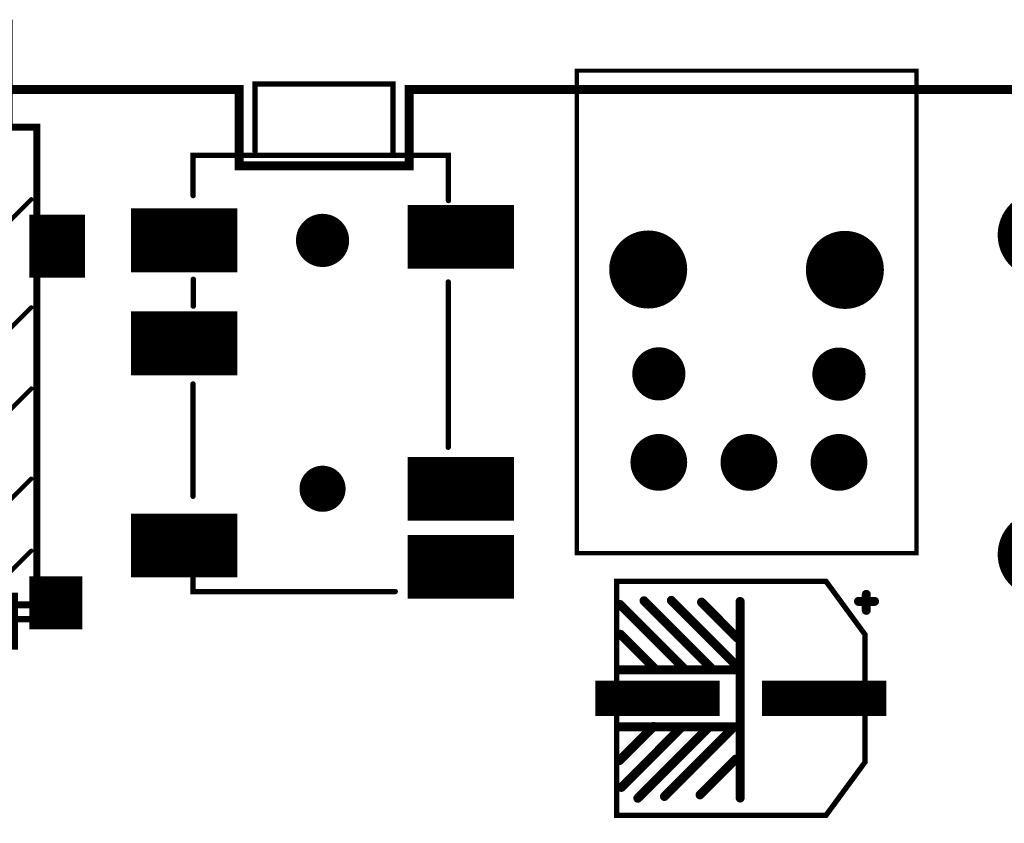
# Model space of a CAD drawing. Extents: x -1 to 179, y 0 to 119.
# Tile 8 of 23: x 43 to 71, y 97 to 119. Entities that reach past the tile are written whole.
import ezdxf

# ---------------------------------------------------------------- set-up
doc = ezdxf.new("R2010")
doc.units = 0
for name, color, linetype in [('BOARD_OUTLINE_00', 254, 'CONTINUOUS'), ('DRIL_NPLTE_THRU_01', 3, 'CONTINUOUS'), ('DRIL_NPLTE_THRU_02', 23, 'CONTINUOUS'), ('DRIL_NPLTE_THRU_03', 6, 'CONTINUOUS'), ('DRIL_NPLTE_THRU_04', 176, 'CONTINUOUS'), ('DRIL_PLTE_THRU_01', 3, 'CONTINUOUS'), ('DRIL_PLTE_THRU_02', 23, 'CONTINUOUS'), ('DRIL_PLTE_THRU_03', 6, 'CONTINUOUS'), ('DRIL_PLTE_THRU_04', 176, 'CONTINUOUS'), ('DRIL_SYMBOL', 254, 'CONTINUOUS'), ('PADS_BOT', 5, 'CONTINUOUS'), ('PADS_INNER', 96, 'CONTINUOUS'), ('PADS_TOP', 96, 'CONTINUOUS'), ('PADS_XR_125', 183, 'CONTINUOUS'), ('PART_TOP_2DLINE_00', 2, 'CONTINUOUS'), ('PART_TOP_2DLINE_01', 2, 'CONTINUOUS')]:
    doc.layers.add(name, color=color, linetype=linetype)

# ---------------------------------------------------------------- blocks, each defined once
blk = doc.blocks.new('BOARD_56')
at = {"layer": 'BOARD_OUTLINE_00', "const_width": 0.254}
blk.add_lwpolyline([(4, 0, -0.414213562), (7, -3), (7, -114.448986, -0.414213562), (4.008986, -117.44), (-168.0139, -117.44, -0.414213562), (-171, -114.4539), (-171, -3, -0.414213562), (-168, 0), (-121.8, 0), (-121.8, -2.149), (-117, -2.149), (-117, -0.000234), (-14.327606, -0.000234), (-14.327606, 0)], format="xyb", close=True, dxfattribs=at)
blk = doc.blocks.new('SMOOTH_0$127')
at = {"const_width": 0.0635}
blk.add_lwpolyline([(-0.03175, 0, 1), (0.03175, 0, 1)], format="xyb", close=True, dxfattribs=at)
blk = doc.blocks.new('PART_BODY_TOP_48')
at = {"layer": 'PART_TOP_2DLINE_01', "const_width": 0.127}
blk.add_lwpolyline([(4.925, 8.2), (4.925, -12.4), (-14.425, -12.4), (-14.425, 8.2)], close=True, dxfattribs=at)
at = {"layer": 'PART_TOP_2DLINE_01'}
for p in [(-14.425, 8.2), (4.925, 8.2), (-14.425, -12.4), (4.925, -12.4)]:
    blk.add_blockref('SMOOTH_0$127', p, dxfattribs=at)
blk = doc.blocks.new('DRIL_SYMBOL_0$4')
at = {"layer": 'DRIL_SYMBOL', "const_width": 0.0508}
for points in [[(0, -0.254), (0, 0.254)], [(-0.254, 0), (0.254, 0)]]:
    blk.add_lwpolyline(points, dxfattribs=at)
blk = doc.blocks.new('DRIL_HOLE_0$4')
at = {"const_width": 0.2}
blk.add_lwpolyline([(-0.1, 0, 1), (0.1, 0, 1)], format="xyb", close=True, dxfattribs=at)
blk.add_blockref('DRIL_SYMBOL_0$4', (0, 0))
blk = doc.blocks.new('PAD_0')
at = {"const_width": 0.31}
blk.add_lwpolyline([(0, -0.155, 1), (0, 0.155, 1)], format="xyb", close=True, dxfattribs=at)
blk = doc.blocks.new('PAD_1')
at = {"const_width": 0.325}
blk.add_lwpolyline([(0, -0.1625, 1), (0, 0.1625, 1)], format="xyb", close=True, dxfattribs=at)
blk = doc.blocks.new('STK_TOP_560')
at = {"layer": 'DRIL_PLTE_THRU_01'}
blk.add_blockref('DRIL_HOLE_0$4', (0, 0), dxfattribs=at)
at = {"layer": 'DRIL_PLTE_THRU_02'}
blk.add_blockref('DRIL_HOLE_0$4', (0, 0), dxfattribs=at)
at = {"layer": 'DRIL_PLTE_THRU_03'}
blk.add_blockref('DRIL_HOLE_0$4', (0, 0), dxfattribs=at)
at = {"layer": 'DRIL_PLTE_THRU_04'}
blk.add_blockref('DRIL_HOLE_0$4', (0, 0), dxfattribs=at)
at = {"layer": 'PADS_BOT'}
blk.add_blockref('PAD_0', (0, 0), dxfattribs=at)
at = {"layer": 'PADS_INNER'}
blk.add_blockref('PAD_0', (0, 0), dxfattribs=at)
at = {"layer": 'PADS_TOP'}
blk.add_blockref('PAD_1', (0, 0), dxfattribs=at)
blk = doc.blocks.new('STK_TOP_153')
at = {"layer": 'DRIL_PLTE_THRU_01'}
blk.add_blockref('DRIL_HOLE_0$4', (0, 0), dxfattribs=at)
at = {"layer": 'DRIL_PLTE_THRU_02'}
blk.add_blockref('DRIL_HOLE_0$4', (0, 0), dxfattribs=at)
at = {"layer": 'DRIL_PLTE_THRU_03'}
blk.add_blockref('DRIL_HOLE_0$4', (0, 0), dxfattribs=at)
at = {"layer": 'DRIL_PLTE_THRU_04'}
blk.add_blockref('DRIL_HOLE_0$4', (0, 0), dxfattribs=at)
at = {"layer": 'PADS_BOT'}
blk.add_blockref('PAD_0', (0, 0), dxfattribs=at)
at = {"layer": 'PADS_INNER'}
blk.add_blockref('PAD_0', (0, 0), dxfattribs=at)
at = {"layer": 'PADS_TOP'}
blk.add_blockref('PAD_0', (0, 0), dxfattribs=at)
blk = doc.blocks.new('DRIL_SYMBOL_1$6')
at = {"layer": 'DRIL_SYMBOL', "const_width": 0.0508}
for points in [[(0, -0.254), (0, 0.254)], [(-0.254, 0), (0.254, 0)]]:
    blk.add_lwpolyline(points, dxfattribs=at)
blk = doc.blocks.new('DRIL_HOLE_1$6')
at = {"const_width": 0.8}
blk.add_lwpolyline([(-0.4, 0, 1), (0.4, 0, 1)], format="xyb", close=True, dxfattribs=at)
blk.add_blockref('DRIL_SYMBOL_1$6', (0, 0))
blk = doc.blocks.new('PAD_2')
at = {"const_width": 1.225}
blk.add_lwpolyline([(0, -0.6125, 1), (0, 0.6125, 1)], format="xyb", close=True, dxfattribs=at)
blk = doc.blocks.new('STK_TOP_964')
at = {"layer": 'DRIL_PLTE_THRU_01'}
blk.add_blockref('DRIL_HOLE_1$6', (0, 0), dxfattribs=at)
at = {"layer": 'DRIL_PLTE_THRU_02'}
blk.add_blockref('DRIL_HOLE_1$6', (0, 0), dxfattribs=at)
at = {"layer": 'DRIL_PLTE_THRU_03'}
blk.add_blockref('DRIL_HOLE_1$6', (0, 0), dxfattribs=at)
at = {"layer": 'DRIL_PLTE_THRU_04'}
blk.add_blockref('DRIL_HOLE_1$6', (0, 0), dxfattribs=at)
at = {"layer": 'PADS_BOT'}
blk.add_blockref('PAD_2', (0, 0), dxfattribs=at)
at = {"layer": 'PADS_INNER'}
blk.add_blockref('PAD_2', (0, 0), dxfattribs=at)
at = {"layer": 'PADS_TOP'}
blk.add_blockref('PAD_2', (0, 0), dxfattribs=at)
blk = doc.blocks.new('DRIL_SYMBOL_2')
at = {"layer": 'DRIL_SYMBOL', "const_width": 0.0508}
for points in [[(0, -0.254), (0, 0.254)], [(-0.254, 0), (0.254, 0)]]:
    blk.add_lwpolyline(points, dxfattribs=at)
blk = doc.blocks.new('DRIL_HOLE_2')
at = {"const_width": 1}
blk.add_lwpolyline([(-0.5, 0, 1), (0.5, 0, 1)], format="xyb", close=True, dxfattribs=at)
blk.add_blockref('DRIL_SYMBOL_2', (0, 0))
blk = doc.blocks.new('PAD_3')
at = {"const_width": 1}
blk.add_lwpolyline([(0, -0.5, 1), (0, 0.5, 1)], format="xyb", close=True, dxfattribs=at)
blk = doc.blocks.new('STK_TOP_154')
at = {"layer": 'DRIL_PLTE_THRU_01'}
blk.add_blockref('DRIL_HOLE_2', (0, 0), dxfattribs=at)
at = {"layer": 'DRIL_PLTE_THRU_02'}
blk.add_blockref('DRIL_HOLE_2', (0, 0), dxfattribs=at)
at = {"layer": 'DRIL_PLTE_THRU_03'}
blk.add_blockref('DRIL_HOLE_2', (0, 0), dxfattribs=at)
at = {"layer": 'DRIL_PLTE_THRU_04'}
blk.add_blockref('DRIL_HOLE_2', (0, 0), dxfattribs=at)
at = {"layer": 'PADS_BOT'}
blk.add_blockref('PAD_3', (0, 0), dxfattribs=at)
at = {"layer": 'PADS_INNER'}
blk.add_blockref('PAD_3', (0, 0), dxfattribs=at)
at = {"layer": 'PADS_TOP'}
blk.add_blockref('PAD_3', (0, 0), dxfattribs=at)
blk = doc.blocks.new('DRIL_SYMBOL_0$889')
at = {"layer": 'DRIL_SYMBOL', "const_width": 0.0508}
for points in [[(0, -0.254), (0, 0.254)], [(-0.254, 0), (0.254, 0)]]:
    blk.add_lwpolyline(points, dxfattribs=at)
blk = doc.blocks.new('DRIL_HOLE_0$889')
at = {"const_width": 0.4445}
blk.add_lwpolyline([(-0.22225, 0, 1), (0.22225, 0, 1)], format="xyb", close=True, dxfattribs=at)
blk.add_blockref('DRIL_SYMBOL_0$889', (0, 0))
blk = doc.blocks.new('PAD_4')
at = {"const_width": 0.762}
blk.add_lwpolyline([(0, -0.381, 1), (0, 0.381, 1)], format="xyb", close=True, dxfattribs=at)
blk = doc.blocks.new('STK_TOP_156')
at = {"layer": 'DRIL_PLTE_THRU_01'}
blk.add_blockref('DRIL_HOLE_0$889', (0, 0), dxfattribs=at)
at = {"layer": 'DRIL_PLTE_THRU_02'}
blk.add_blockref('DRIL_HOLE_0$889', (0, 0), dxfattribs=at)
at = {"layer": 'DRIL_PLTE_THRU_03'}
blk.add_blockref('DRIL_HOLE_0$889', (0, 0), dxfattribs=at)
at = {"layer": 'DRIL_PLTE_THRU_04'}
blk.add_blockref('DRIL_HOLE_0$889', (0, 0), dxfattribs=at)
at = {"layer": 'PADS_BOT'}
blk.add_blockref('PAD_4', (0, 0), dxfattribs=at)
at = {"layer": 'PADS_INNER'}
blk.add_blockref('PAD_4', (0, 0), dxfattribs=at)
at = {"layer": 'PADS_TOP'}
blk.add_blockref('PAD_4', (0, 0), dxfattribs=at)
blk = doc.blocks.new('SYM_TOP_51')
for name, p in [('PART_BODY_TOP_48', (0, 0)), ('STK_TOP_156', (-8.25, 3.2)), ('STK_TOP_156', (-5.75, 3.2)), ('STK_TOP_156', (-3.75, 3.2)), ('STK_TOP_156', (-1.25, 3.2)), ('STK_TOP_964', (-14.325, 0.7)), ('STK_TOP_964', (4.875, 0.7)), ('STK_TOP_153', (-9, 0)), ('STK_TOP_153', (-7.5, 0)), ('STK_TOP_153', (-6, 0)), ('STK_TOP_153', (-4.5, 0)), ('STK_TOP_153', (-3, 0)), ('STK_TOP_153', (-1.5, 0)), ('STK_TOP_560', (0, 0)), ('STK_TOP_153', (-8.25, -1.5)), ('STK_TOP_153', (-6.75, -1.5)), ('STK_TOP_153', (-5.25, -1.5)), ('STK_TOP_153', (-3.75, -1.5)), ('STK_TOP_153', (-2.25, -1.5)), ('STK_TOP_153', (-0.75, -1.5)), ('STK_TOP_153', (-9, -3)), ('STK_TOP_153', (-7.5, -3)), ('STK_TOP_153', (-6, -3)), ('STK_TOP_153', (-4.5, -3)), ('STK_TOP_153', (-3, -3)), ('STK_TOP_153', (-1.5, -3)), ('STK_TOP_154', (-11.925, -4)), ('STK_TOP_154', (2.475, -4)), ('STK_TOP_964', (-14.325, -8.3)), ('STK_TOP_964', (4.875, -8.3))]:
    blk.add_blockref(name, p)
blk = doc.blocks.new('PART_TOP_6')
blk.add_blockref('SYM_TOP_51', (0, 0))
blk = doc.blocks.new('SMOOTH_0$12')
at = {"const_width": 0.06}
blk.add_lwpolyline([(-0.03, 0, 1), (0.03, 0, 1)], format="xyb", close=True, dxfattribs=at)
blk = doc.blocks.new('PART_BODY_TOP_6')
at = {"layer": 'PART_TOP_2DLINE_01', "const_width": 0.12}
blk.add_lwpolyline([(-8.531, 4.643), (5.072, 4.643), (5.072, -4.934), (-8.531, -4.934)], close=True, dxfattribs=at)
at = {"layer": 'PART_TOP_2DLINE_01'}
for p in [(-8.531, 4.643), (5.072, 4.643), (-8.531, -4.934), (5.072, -4.934)]:
    blk.add_blockref('SMOOTH_0$12', p, dxfattribs=at)
blk = doc.blocks.new('DRIL_SYMBOL_0$8')
at = {"layer": 'DRIL_SYMBOL', "const_width": 0.0508}
for points in [[(0, -0.254), (0, 0.254)], [(-0.254, 0), (0.254, 0)]]:
    blk.add_lwpolyline(points, dxfattribs=at)
blk = doc.blocks.new('DRIL_HOLE_0$8')
at = {"const_width": 0.4}
blk.add_lwpolyline([(-0.2, 0, 1), (0.2, 0, 1)], format="xyb", close=True, dxfattribs=at)
blk.add_blockref('DRIL_SYMBOL_0$8', (0, 0))
blk = doc.blocks.new('PAD_29')
at = {"const_width": 0.8}
blk.add_lwpolyline([(0, -0.4, 1), (0, 0.4, 1)], format="xyb", close=True, dxfattribs=at)
blk = doc.blocks.new('PAD_30')
at = {"const_width": 0.8}
blk.add_lwpolyline([(0, -0.4), (0, -0.4, 1), (0, 0.4), (0, 0.4, 1)], format="xyb", close=True, dxfattribs=at)
blk = doc.blocks.new('STK_TOP_16')
at = {"layer": 'DRIL_PLTE_THRU_01'}
blk.add_blockref('DRIL_HOLE_0$8', (0, 0), dxfattribs=at)
at = {"layer": 'DRIL_PLTE_THRU_02'}
blk.add_blockref('DRIL_HOLE_0$8', (0, 0), dxfattribs=at)
at = {"layer": 'DRIL_PLTE_THRU_03'}
blk.add_blockref('DRIL_HOLE_0$8', (0, 0), dxfattribs=at)
at = {"layer": 'DRIL_PLTE_THRU_04'}
blk.add_blockref('DRIL_HOLE_0$8', (0, 0), dxfattribs=at)
at = {"layer": 'PADS_BOT'}
blk.add_blockref('PAD_30', (0, 0), dxfattribs=at)
at = {"layer": 'PADS_INNER'}
blk.add_blockref('PAD_29', (0, 0), dxfattribs=at)
at = {"layer": 'PADS_TOP'}
blk.add_blockref('PAD_30', (0, 0), dxfattribs=at)
blk = doc.blocks.new('DRIL_SYMBOL_1')
at = {"layer": 'DRIL_SYMBOL', "const_width": 0.0508}
for points in [[(0, -0.254), (0, 0.254)], [(-0.254, 0), (0.254, 0)]]:
    blk.add_lwpolyline(points, dxfattribs=at)
blk = doc.blocks.new('DRIL_HOLE_1')
at = {"const_width": 0.5}
blk.add_lwpolyline([(-0.25, 0, 1), (0.25, 0, 1)], format="xyb", close=True, dxfattribs=at)
blk.add_blockref('DRIL_SYMBOL_1', (0, 0))
blk = doc.blocks.new('PAD_31')
at = {"const_width": 0.75}
blk.add_lwpolyline([(0, -0.375, 1), (0, 0.375, 1)], format="xyb", close=True, dxfattribs=at)
blk = doc.blocks.new('STK_TOP_17')
at = {"layer": 'DRIL_PLTE_THRU_01'}
blk.add_blockref('DRIL_HOLE_1', (0, 0), dxfattribs=at)
at = {"layer": 'DRIL_PLTE_THRU_02'}
blk.add_blockref('DRIL_HOLE_1', (0, 0), dxfattribs=at)
at = {"layer": 'DRIL_PLTE_THRU_03'}
blk.add_blockref('DRIL_HOLE_1', (0, 0), dxfattribs=at)
at = {"layer": 'DRIL_PLTE_THRU_04'}
blk.add_blockref('DRIL_HOLE_1', (0, 0), dxfattribs=at)
at = {"layer": 'PADS_BOT'}
blk.add_blockref('PAD_31', (0, 0), dxfattribs=at)
at = {"layer": 'PADS_INNER'}
blk.add_blockref('PAD_31', (0, 0), dxfattribs=at)
at = {"layer": 'PADS_TOP'}
blk.add_blockref('PAD_31', (0, 0), dxfattribs=at)
blk = doc.blocks.new('DRIL_HOLE_0')
blk.add_lwpolyline([(0, 0, 1), (0, 0, 1)], format="xyb", close=True)
blk = doc.blocks.new('PAD_5')
blk.add_lwpolyline([(0, 0, 1), (0, 0, 1)], format="xyb", close=True)
blk = doc.blocks.new('STK_TOP_18')
at = {"layer": 'DRIL_NPLTE_THRU_01'}
blk.add_blockref('DRIL_HOLE_0', (0, 0), dxfattribs=at)
at = {"layer": 'DRIL_NPLTE_THRU_02'}
blk.add_blockref('DRIL_HOLE_0', (0, 0), dxfattribs=at)
at = {"layer": 'DRIL_NPLTE_THRU_03'}
blk.add_blockref('DRIL_HOLE_0', (0, 0), dxfattribs=at)
at = {"layer": 'DRIL_NPLTE_THRU_04'}
blk.add_blockref('DRIL_HOLE_0', (0, 0), dxfattribs=at)
at = {"layer": 'PADS_BOT'}
blk.add_blockref('PAD_5', (0, 0), dxfattribs=at)
at = {"layer": 'PADS_INNER'}
blk.add_blockref('PAD_5', (0, 0), dxfattribs=at)
at = {"layer": 'PADS_TOP'}
blk.add_blockref('PAD_5', (0, 0), dxfattribs=at)
blk = doc.blocks.new('DRIL_SYMBOL_2$2')
at = {"layer": 'DRIL_SYMBOL', "const_width": 0.0508}
for points in [[(0, -0.254), (0, 0.254)], [(-0.254, 0), (0.254, 0)]]:
    blk.add_lwpolyline(points, dxfattribs=at)
blk = doc.blocks.new('DRIL_HOLE_2$2')
at = {"const_width": 1.1}
blk.add_lwpolyline([(-0.55, 0, 1), (0.55, 0, 1)], format="xyb", close=True, dxfattribs=at)
blk.add_blockref('DRIL_SYMBOL_2$2', (0, 0))
blk = doc.blocks.new('PAD_32')
at = {"const_width": 1.1}
blk.add_lwpolyline([(0, -0.55, 1), (0, 0.55, 1)], format="xyb", close=True, dxfattribs=at)
blk = doc.blocks.new('STK_TOP_19')
at = {"layer": 'DRIL_PLTE_THRU_01'}
blk.add_blockref('DRIL_HOLE_2$2', (0, 0), dxfattribs=at)
at = {"layer": 'DRIL_PLTE_THRU_02'}
blk.add_blockref('DRIL_HOLE_2$2', (0, 0), dxfattribs=at)
at = {"layer": 'DRIL_PLTE_THRU_03'}
blk.add_blockref('DRIL_HOLE_2$2', (0, 0), dxfattribs=at)
at = {"layer": 'DRIL_PLTE_THRU_04'}
blk.add_blockref('DRIL_HOLE_2$2', (0, 0), dxfattribs=at)
at = {"layer": 'PADS_BOT'}
blk.add_blockref('PAD_32', (0, 0), dxfattribs=at)
at = {"layer": 'PADS_INNER'}
blk.add_blockref('PAD_32', (0, 0), dxfattribs=at)
at = {"layer": 'PADS_TOP'}
blk.add_blockref('PAD_32', (0, 0), dxfattribs=at)
blk = doc.blocks.new('SYM_TOP_9')
for name, p in [('PART_BODY_TOP_6', (0, 0)), ('STK_TOP_18', (4.472, 4.255)), ('STK_TOP_19', (-2.915, 2.627)), ('STK_TOP_17', (0.023, 2.46)), ('STK_TOP_16', (2.51, 2.46)), ('STK_TOP_16', (2.51, -0.08)), ('STK_TOP_19', (-2.926, -2.92)), ('STK_TOP_17', (0.016, -2.62)), ('STK_TOP_16', (2.51, -2.62))]:
    blk.add_blockref(name, p)
blk = doc.blocks.new('PART_TOP_390')
blk.add_blockref('SYM_TOP_9', (0, 0))
blk = doc.blocks.new('SMOOTH_0$1999')
at = {"const_width": 0.0999}
blk.add_lwpolyline([(-0.05, 0, 1), (0.05, 0, 1)], format="xyb", close=True, dxfattribs=at)
blk = doc.blocks.new('SMOOTH_0$1778')
at = {"const_width": 0.0889}
blk.add_lwpolyline([(-0.04445, 0, 1), (0.04445, 0, 1)], format="xyb", close=True, dxfattribs=at)
blk = doc.blocks.new('PART_BODY_TOP_20')
at = {"layer": 'PART_TOP_2DLINE_00', "const_width": 0.2}
blk.add_lwpolyline([(7.429, 6.575), (7.439, -6.375), (3.396, -6.375), (2.665, -5.335), (-7.272, -5.335), (-7.272, 8.126), (6.418, 8.126), (6.418, 6.575)], close=True, dxfattribs=at)
for points in [[(4.747, -6.375), (4.747, -8.267), (-6.491, -8.267), (-6.491, -5.335)], [(-6.491, -7.236), (4.717, -7.236)]]:
    blk.add_lwpolyline(points, dxfattribs=at)
at = {"layer": 'PART_TOP_2DLINE_01'}
for points, const_width in [([(-7.271, 8.125), (-7.271, 8.526), (6.418, 8.526), (6.418, 8.127)], 0.178), ([(-7.112, 4.572), (-3.81, 7.874)], 0.127), ([(-7.112, 2.032), (-1.27, 7.874)], 0.127), ([(-7.112, 6.604), (-5.842, 7.874)], 0.127), ([(-7.112, -0.254), (1.016, 7.874)], 0.127), ([(-7.112, -3.302), (4.064, 7.874)], 0.127), ([(-5.842, -5.08), (6.096, 6.858)], 0.127), ([(-3.048, -5.08), (7.112, 5.08)], 0.127), ([(0, -5.334), (7.112, 1.778)], 0.127), ([(2.794, -5.08), (6.858, -1.016)], 0.127), ([(4.572, -6.096), (6.858, -3.81)], 0.127)]:
    blk.add_lwpolyline(points, dxfattribs=dict(at, const_width=const_width))
at = {"layer": 'PART_TOP_2DLINE_00'}
for p in [(-7.272, 8.126), (6.418, 8.126), (6.418, 6.575), (7.429, 6.575), (-7.272, -5.335), (-6.491, -5.335), (2.665, -5.335), (3.396, -6.375), (4.747, -6.375), (7.439, -6.375), (-6.491, -7.236), (4.717, -7.236), (-6.491, -8.267), (4.747, -8.267)]:
    blk.add_blockref('SMOOTH_0$1999', p, dxfattribs=at)
at = {"layer": 'PART_TOP_2DLINE_01'}
for name, p in [('SMOOTH_0$1778', (-7.271, 8.526)), ('SMOOTH_0$1778', (6.418, 8.526)), ('SMOOTH_0$1778', (-7.271, 8.125)), ('SMOOTH_0$1778', (6.418, 8.127)), ('SMOOTH_0$127', (-5.842, 7.874)), ('SMOOTH_0$127', (-3.81, 7.874)), ('SMOOTH_0$127', (-1.27, 7.874)), ('SMOOTH_0$127', (1.016, 7.874)), ('SMOOTH_0$127', (4.064, 7.874)), ('SMOOTH_0$127', (-7.112, 6.604)), ('SMOOTH_0$127', (6.096, 6.858)), ('SMOOTH_0$127', (7.112, 5.08)), ('SMOOTH_0$127', (-7.112, 4.572)), ('SMOOTH_0$127', (-7.112, 2.032)), ('SMOOTH_0$127', (7.112, 1.778)), ('SMOOTH_0$127', (-7.112, -0.254)), ('SMOOTH_0$127', (6.858, -1.016)), ('SMOOTH_0$127', (-7.112, -3.302)), ('SMOOTH_0$127', (6.858, -3.81)), ('SMOOTH_0$127', (-5.842, -5.08)), ('SMOOTH_0$127', (-3.048, -5.08)), ('SMOOTH_0$127', (0, -5.334)), ('SMOOTH_0$127', (2.794, -5.08)), ('SMOOTH_0$127', (4.572, -6.096))]:
    blk.add_blockref(name, p, dxfattribs=at)
blk = doc.blocks.new('PAD_38')
at = {"const_width": 0.508}
blk.add_lwpolyline([(-0.8001, 0), (0.8001, 0)], dxfattribs=at)
blk = doc.blocks.new('STK_TOP_49')
at = {"layer": 'DRIL_PLTE_THRU_01'}
blk.add_blockref('DRIL_HOLE_0', (0, 0), dxfattribs=at)
at = {"layer": 'DRIL_PLTE_THRU_02'}
blk.add_blockref('DRIL_HOLE_0', (0, 0), dxfattribs=at)
at = {"layer": 'DRIL_PLTE_THRU_03'}
blk.add_blockref('DRIL_HOLE_0', (0, 0), dxfattribs=at)
at = {"layer": 'DRIL_PLTE_THRU_04'}
blk.add_blockref('DRIL_HOLE_0', (0, 0), dxfattribs=at)
at = {"layer": 'PADS_BOT'}
blk.add_blockref('PAD_5', (0, 0), dxfattribs=at)
at = {"layer": 'PADS_INNER'}
blk.add_blockref('PAD_5', (0, 0), dxfattribs=at)
at = {"layer": 'PADS_TOP', "rotation": 90}
blk.add_blockref('PAD_38', (0, 0), dxfattribs=at)
blk = doc.blocks.new('PAD_39')
at = {"const_width": 1.6256}
blk.add_lwpolyline([(-0.8128, 0), (0.8128, 0)], dxfattribs=at)
blk = doc.blocks.new('STK_TOP_50')
at = {"layer": 'DRIL_PLTE_THRU_01'}
blk.add_blockref('DRIL_HOLE_0', (0, 0), dxfattribs=at)
at = {"layer": 'DRIL_PLTE_THRU_02'}
blk.add_blockref('DRIL_HOLE_0', (0, 0), dxfattribs=at)
at = {"layer": 'DRIL_PLTE_THRU_03'}
blk.add_blockref('DRIL_HOLE_0', (0, 0), dxfattribs=at)
at = {"layer": 'DRIL_PLTE_THRU_04'}
blk.add_blockref('DRIL_HOLE_0', (0, 0), dxfattribs=at)
at = {"layer": 'PADS_BOT'}
blk.add_blockref('PAD_5', (0, 0), dxfattribs=at)
at = {"layer": 'PADS_INNER'}
blk.add_blockref('PAD_5', (0, 0), dxfattribs=at)
at = {"layer": 'PADS_TOP', "rotation": 90}
blk.add_blockref('PAD_39', (0, 0), dxfattribs=at)
blk = doc.blocks.new('PAD_40')
at = {"const_width": 1.4986}
blk.add_lwpolyline([(-0.7493, 0), (0.7493, 0)], dxfattribs=at)
blk = doc.blocks.new('STK_TOP_51')
at = {"layer": 'DRIL_PLTE_THRU_01'}
blk.add_blockref('DRIL_HOLE_0', (0, 0), dxfattribs=at)
at = {"layer": 'DRIL_PLTE_THRU_02'}
blk.add_blockref('DRIL_HOLE_0', (0, 0), dxfattribs=at)
at = {"layer": 'DRIL_PLTE_THRU_03'}
blk.add_blockref('DRIL_HOLE_0', (0, 0), dxfattribs=at)
at = {"layer": 'DRIL_PLTE_THRU_04'}
blk.add_blockref('DRIL_HOLE_0', (0, 0), dxfattribs=at)
at = {"layer": 'PADS_BOT'}
blk.add_blockref('PAD_5', (0, 0), dxfattribs=at)
at = {"layer": 'PADS_INNER'}
blk.add_blockref('PAD_5', (0, 0), dxfattribs=at)
at = {"layer": 'PADS_TOP', "rotation": 90}
blk.add_blockref('PAD_40', (0, 0), dxfattribs=at)
blk = doc.blocks.new('PAD_41')
at = {"const_width": 1.575}
blk.add_lwpolyline([(-0.889, 0), (0.889, 0)], dxfattribs=at)
blk = doc.blocks.new('STK_TOP_52')
at = {"layer": 'DRIL_PLTE_THRU_01'}
blk.add_blockref('DRIL_HOLE_0', (0, 0), dxfattribs=at)
at = {"layer": 'DRIL_PLTE_THRU_02'}
blk.add_blockref('DRIL_HOLE_0', (0, 0), dxfattribs=at)
at = {"layer": 'DRIL_PLTE_THRU_03'}
blk.add_blockref('DRIL_HOLE_0', (0, 0), dxfattribs=at)
at = {"layer": 'DRIL_PLTE_THRU_04'}
blk.add_blockref('DRIL_HOLE_0', (0, 0), dxfattribs=at)
at = {"layer": 'PADS_BOT'}
blk.add_blockref('PAD_5', (0, 0), dxfattribs=at)
at = {"layer": 'PADS_INNER'}
blk.add_blockref('PAD_5', (0, 0), dxfattribs=at)
at = {"layer": 'PADS_TOP', "rotation": 90}
blk.add_blockref('PAD_41', (0, 0), dxfattribs=at)
blk = doc.blocks.new('DRIL_SYMBOL_0$9652')
at = {"layer": 'DRIL_SYMBOL', "const_width": 0.0508}
for points in [[(0, -0.254), (0, 0.254)], [(-0.254, 0), (0.254, 0)]]:
    blk.add_lwpolyline(points, dxfattribs=at)
blk = doc.blocks.new('DRIL_HOLE_0$9652')
at = {"const_width": 0.4826}
blk.add_lwpolyline([(-0.2413, 0, 1), (0.2413, 0, 1)], format="xyb", close=True, dxfattribs=at)
blk.add_blockref('DRIL_SYMBOL_0$9652', (0, 0))
blk = doc.blocks.new('PAD_42')
at = {"const_width": 0.4826}
blk.add_lwpolyline([(0, -0.2413, 1), (0, 0.2413, 1)], format="xyb", close=True, dxfattribs=at)
blk = doc.blocks.new('STK_TOP_53')
at = {"layer": 'DRIL_NPLTE_THRU_01'}
blk.add_blockref('DRIL_HOLE_0$9652', (0, 0), dxfattribs=at)
at = {"layer": 'DRIL_NPLTE_THRU_02'}
blk.add_blockref('DRIL_HOLE_0$9652', (0, 0), dxfattribs=at)
at = {"layer": 'DRIL_NPLTE_THRU_03'}
blk.add_blockref('DRIL_HOLE_0$9652', (0, 0), dxfattribs=at)
at = {"layer": 'DRIL_NPLTE_THRU_04'}
blk.add_blockref('DRIL_HOLE_0$9652', (0, 0), dxfattribs=at)
at = {"layer": 'PADS_BOT'}
blk.add_blockref('PAD_42', (0, 0), dxfattribs=at)
at = {"layer": 'PADS_INNER'}
blk.add_blockref('PAD_42', (0, 0), dxfattribs=at)
at = {"layer": 'PADS_TOP'}
blk.add_blockref('PAD_42', (0, 0), dxfattribs=at)
blk = doc.blocks.new('SYM_TOP_23')
for name, p in [('STK_TOP_51', (-7.804, 8.067)), ('STK_TOP_49', (-6.481, 8.585)), ('STK_TOP_49', (-5.388, 8.585)), ('STK_TOP_49', (-4.296, 8.585)), ('STK_TOP_49', (-3.204, 8.585)), ('STK_TOP_49', (-2.112, 8.585)), ('STK_TOP_49', (-1.02, 8.585)), ('STK_TOP_49', (0.073, 8.585)), ('STK_TOP_49', (1.165, 8.585)), ('STK_TOP_49', (2.256, 8.585)), ('STK_TOP_50', (6.979, 7.565)), ('PART_BODY_TOP_20', (0, 0)), ('STK_TOP_52', (-7.843, -1.982)), ('STK_TOP_50', (7.97, -1.982)), ('STK_TOP_53', (-4.88, -2.362)), ('STK_TOP_53', (3.116, -2.362))]:
    blk.add_blockref(name, p)
blk = doc.blocks.new('PART_TOP_425')
blk.add_blockref('SYM_TOP_23', (0, 0))
blk = doc.blocks.new('SMOOTH_0$150114')
at = {"const_width": 0.075057}
blk.add_lwpolyline([(-0.037528, 0, 1), (0.037528, 0, 1)], format="xyb", close=True, dxfattribs=at)
blk = doc.blocks.new('PART_BODY_TOP_21')
at = {"layer": 'PART_TOP_2DLINE_01', "const_width": 0.15}
for points in [[(-9.435, 0.001), (-9.896, 0.001), (-9.896, -5.7)], [(-4.046, 0.003), (-7.211, 0.003)], [(-1.095, -0.005), (-1.853, -0.005)], [(1.261, 0), (2.4, 0), (2.4, -7.2), (1.124, -7.2)], [(2.511, -1.748), (4.407, -1.748), (4.407, -5.638), (2.471, -5.638)], [(-1.172, -7.195), (-5.83, -7.195)]]:
    blk.add_lwpolyline(points, dxfattribs=at)
at = {"layer": 'PART_TOP_2DLINE_01'}
for p in [(-9.896, 0.001), (-9.435, 0.001), (-7.211, 0.003), (-4.046, 0.003), (-1.853, -0.005), (-1.095, -0.005), (1.261, 0), (2.4, 0), (2.511, -1.748), (4.407, -1.748), (-9.896, -5.7), (2.471, -5.638), (4.407, -5.638), (-5.83, -7.195), (-1.172, -7.195), (1.124, -7.2), (2.4, -7.2)]:
    blk.add_blockref('SMOOTH_0$150114', p, dxfattribs=at)
blk = doc.blocks.new('DRIL_SYMBOL_1$3')
at = {"layer": 'DRIL_SYMBOL', "const_width": 0.0508}
for points in [[(0, -0.254), (0, 0.254)], [(-0.254, 0), (0.254, 0)]]:
    blk.add_lwpolyline(points, dxfattribs=at)
blk = doc.blocks.new('DRIL_HOLE_1$3')
at = {"const_width": 0.65}
blk.add_lwpolyline([(-0.325, 0, 1), (0.325, 0, 1)], format="xyb", close=True, dxfattribs=at)
blk.add_blockref('DRIL_SYMBOL_1$3', (0, 0))
blk = doc.blocks.new('PAD_43')
at = {"const_width": 0.65}
blk.add_lwpolyline([(0, -0.325, 1), (0, 0.325, 1)], format="xyb", close=True, dxfattribs=at)
blk = doc.blocks.new('STK_TOP_58')
at = {"layer": 'DRIL_PLTE_THRU_01'}
blk.add_blockref('DRIL_HOLE_1$3', (0, 0), dxfattribs=at)
at = {"layer": 'DRIL_PLTE_THRU_02'}
blk.add_blockref('DRIL_HOLE_1$3', (0, 0), dxfattribs=at)
at = {"layer": 'DRIL_PLTE_THRU_03'}
blk.add_blockref('DRIL_HOLE_1$3', (0, 0), dxfattribs=at)
at = {"layer": 'DRIL_PLTE_THRU_04'}
blk.add_blockref('DRIL_HOLE_1$3', (0, 0), dxfattribs=at)
at = {"layer": 'PADS_BOT'}
blk.add_blockref('PAD_43', (0, 0), dxfattribs=at)
at = {"layer": 'PADS_INNER'}
blk.add_blockref('PAD_43', (0, 0), dxfattribs=at)
at = {"layer": 'PADS_TOP'}
blk.add_blockref('PAD_43', (0, 0), dxfattribs=at)
blk = doc.blocks.new('PAD_27')
blk.add_lwpolyline([(0, 0), (0, 0)])
blk = doc.blocks.new('PAD_44')
at = {"const_width": 1.8}
blk.add_lwpolyline([(-1.5, 0), (1.5, 0)], dxfattribs=at)
blk = doc.blocks.new('STK_TOP_961')
at = {"layer": 'DRIL_PLTE_THRU_01'}
blk.add_blockref('DRIL_HOLE_0', (0, 0), dxfattribs=at)
at = {"layer": 'DRIL_PLTE_THRU_02'}
blk.add_blockref('DRIL_HOLE_0', (0, 0), dxfattribs=at)
at = {"layer": 'DRIL_PLTE_THRU_03'}
blk.add_blockref('DRIL_HOLE_0', (0, 0), dxfattribs=at)
at = {"layer": 'DRIL_PLTE_THRU_04'}
blk.add_blockref('DRIL_HOLE_0', (0, 0), dxfattribs=at)
at = {"layer": 'PADS_BOT'}
blk.add_blockref('PAD_27', (0, 0), dxfattribs=at)
at = {"layer": 'PADS_INNER'}
blk.add_blockref('PAD_27', (0, 0), dxfattribs=at)
at = {"layer": 'PADS_TOP', "rotation": 90}
blk.add_blockref('PAD_44', (0, 0), dxfattribs=at)
blk = doc.blocks.new('STK_TOP_59')
at = {"layer": 'DRIL_PLTE_THRU_01'}
blk.add_blockref('DRIL_HOLE_1$3', (0, 0), dxfattribs=at)
at = {"layer": 'DRIL_PLTE_THRU_02'}
blk.add_blockref('DRIL_HOLE_1$3', (0, 0), dxfattribs=at)
at = {"layer": 'DRIL_PLTE_THRU_03'}
blk.add_blockref('DRIL_HOLE_1$3', (0, 0), dxfattribs=at)
at = {"layer": 'DRIL_PLTE_THRU_04'}
blk.add_blockref('DRIL_HOLE_1$3', (0, 0), dxfattribs=at)
at = {"layer": 'PADS_BOT'}
blk.add_blockref('PAD_31', (0, 0), dxfattribs=at)
at = {"layer": 'PADS_INNER'}
blk.add_blockref('PAD_31', (0, 0), dxfattribs=at)
at = {"layer": 'PADS_TOP'}
blk.add_blockref('PAD_43', (0, 0), dxfattribs=at)
blk = doc.blocks.new('SYM_TOP_24')
for name, p in [('STK_TOP_961', (-8.6, 0.25)), ('STK_TOP_961', (-2.9, 0.25)), ('STK_TOP_961', (0, 0.25)), ('PART_BODY_TOP_21', (0, 0)), ('STK_TOP_58', (-7, -3.65)), ('STK_TOP_59', (0, -3.65)), ('STK_TOP_961', (-9.2, -7.55)), ('STK_TOP_961', (-7, -7.55)), ('STK_TOP_961', (0.1, -7.55))]:
    blk.add_blockref(name, p)
blk = doc.blocks.new('PART_TOP_426')
blk.add_blockref('SYM_TOP_24', (0, 0))
blk = doc.blocks.new('SMOOTH_0$15')
at = {"const_width": 0.075}
blk.add_lwpolyline([(-0.0375, 0, 1), (0.0375, 0, 1)], format="xyb", close=True, dxfattribs=at)
blk = doc.blocks.new('SMOOTH_0$254')
at = {"const_width": 0.127}
blk.add_lwpolyline([(-0.0635, 0, 1), (0.0635, 0, 1)], format="xyb", close=True, dxfattribs=at)
blk = doc.blocks.new('PART_BODY_TOP_3')
at = {"layer": 'PART_TOP_2DLINE_00', "const_width": 0.15}
blk.add_lwpolyline([(-3.5, 3.3), (-3.5, -3.3), (2.4, -3.3), (3.5, -1.8), (3.5, 1.8), (2.4, 3.3)], close=True, dxfattribs=at)
at = {"layer": 'PART_TOP_2DLINE_00', "const_width": 0.254}
for points in [[(3.538, 2.93), (3.538, 2.48)], [(-0.825, 0.845), (-2.73, 2.75)], [(-0.035, 0.835), (-1.96, 2.76)], [(-0.1, 1.7), (-1.11, 2.71)], [(-0.02, 2.73), (-0.02, -2.81)], [(3.77, 2.732), (3.32, 2.732)], [(-1.565, 0.805), (-3.405, 2.645)], [(-2.44, 0.85), (-3.395, 1.805)], [(-0.05, 0.8), (-3.42, 0.8)], [(-0.05, -0.8), (-3.44, -0.8)], [(-2.46, -0.79), (-3.425, -1.755)], [(-1.7, -0.84), (-3.37, -2.51)], [(-0.895, -0.805), (-2.905, -2.815)], [(-0.235, -0.845), (-2.155, -2.765)], [(-0.14, -1.71), (-1.15, -2.72)]]:
    blk.add_lwpolyline(points, dxfattribs=at)
at = {"layer": 'PART_TOP_2DLINE_00'}
for name, p in [('SMOOTH_0$15', (-3.5, 3.3)), ('SMOOTH_0$15', (2.4, 3.3)), ('SMOOTH_0$254', (3.538, 2.93)), ('SMOOTH_0$254', (-2.73, 2.75)), ('SMOOTH_0$254', (-1.96, 2.76)), ('SMOOTH_0$254', (-1.11, 2.71)), ('SMOOTH_0$254', (-0.02, 2.73)), ('SMOOTH_0$254', (3.32, 2.732)), ('SMOOTH_0$254', (3.77, 2.732)), ('SMOOTH_0$254', (-3.405, 2.645)), ('SMOOTH_0$254', (3.538, 2.48)), ('SMOOTH_0$254', (-3.395, 1.805)), ('SMOOTH_0$254', (-0.1, 1.7)), ('SMOOTH_0$15', (3.5, 1.8)), ('SMOOTH_0$254', (-3.42, 0.8)), ('SMOOTH_0$254', (-2.44, 0.85)), ('SMOOTH_0$254', (-1.565, 0.805)), ('SMOOTH_0$254', (-0.825, 0.845)), ('SMOOTH_0$254', (-0.05, 0.8)), ('SMOOTH_0$254', (-0.035, 0.835)), ('SMOOTH_0$254', (-3.44, -0.8)), ('SMOOTH_0$254', (-2.46, -0.79)), ('SMOOTH_0$254', (-1.7, -0.84)), ('SMOOTH_0$254', (-0.895, -0.805)), ('SMOOTH_0$254', (-0.235, -0.845)), ('SMOOTH_0$254', (-0.05, -0.8)), ('SMOOTH_0$254', (-3.425, -1.755)), ('SMOOTH_0$254', (-0.14, -1.71)), ('SMOOTH_0$15', (3.5, -1.8)), ('SMOOTH_0$254', (-3.37, -2.51)), ('SMOOTH_0$254', (-2.905, -2.815)), ('SMOOTH_0$254', (-2.155, -2.765)), ('SMOOTH_0$254', (-1.15, -2.72)), ('SMOOTH_0$254', (-0.02, -2.81)), ('SMOOTH_0$15', (-3.5, -3.3)), ('SMOOTH_0$15', (2.4, -3.3))]:
    blk.add_blockref(name, p, dxfattribs=at)
blk = doc.blocks.new('PAD_28')
at = {"const_width": 1}
blk.add_lwpolyline([(-1.75, 0), (1.75, 0)], dxfattribs=at)
blk = doc.blocks.new('STK_TOP_12')
at = {"layer": 'DRIL_PLTE_THRU_01'}
blk.add_blockref('DRIL_HOLE_0', (0, 0), dxfattribs=at)
at = {"layer": 'DRIL_PLTE_THRU_02'}
blk.add_blockref('DRIL_HOLE_0', (0, 0), dxfattribs=at)
at = {"layer": 'DRIL_PLTE_THRU_03'}
blk.add_blockref('DRIL_HOLE_0', (0, 0), dxfattribs=at)
at = {"layer": 'DRIL_PLTE_THRU_04'}
blk.add_blockref('DRIL_HOLE_0', (0, 0), dxfattribs=at)
at = {"layer": 'PADS_BOT'}
blk.add_blockref('PAD_27', (0, 0), dxfattribs=at)
at = {"layer": 'PADS_INNER'}
blk.add_blockref('PAD_5', (0, 0), dxfattribs=at)
at = {"layer": 'PADS_TOP'}
blk.add_blockref('PAD_28', (0, 0), dxfattribs=at)
at = {"layer": 'PADS_XR_125'}
blk.add_blockref('PAD_5', (0, 0), dxfattribs=at)
blk = doc.blocks.new('SYM_TOP_6')
for name, p in [('PART_BODY_TOP_3', (0, 0)), ('STK_TOP_12', (-2.35, 0)), ('STK_TOP_12', (2.35, 0))]:
    blk.add_blockref(name, p)
blk = doc.blocks.new('PART_TOP_631')
blk.add_blockref('SYM_TOP_6', (0, 0))

msp = doc.modelspace()

# ---------------------------------------------------------------- block references
for name, p, rotation in [('PART_TOP_425', (36.241, 111.1), 180), ('PART_TOP_390', (63.67, 109.5), 270), ('PART_TOP_426', (47.917, 113.246), 90), ('PART_TOP_6', (76.706, 105.1), 180)]:
    msp.add_blockref(name, p, dxfattribs=dict(rotation=rotation))
for name, p in [('BOARD_56', (171.013, 117.5)), ('PART_TOP_631', (63.363, 100.34))]:
    msp.add_blockref(name, p)

doc.saveas('drawing.dxf')
